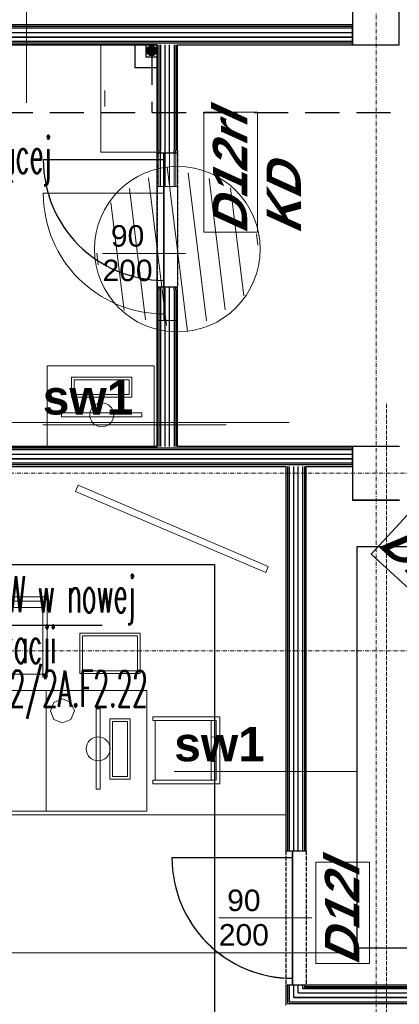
# Model space of a CAD drawing. Header units: millimetres. Extents: x -8642 to 28269, y -6609 to 3701.
# Tile 92 of 256: x 454 to 737, y -2191 to -1456. Entities that reach past the tile are written whole.
import ezdxf
from ezdxf.enums import TextEntityAlignment as Align

# ---------------------------------------------------------------- set-up
doc = ezdxf.new("R2010")
doc.units = ezdxf.units.MM
doc.header["$LTSCALE"] = 1000
doc.header["$MEASUREMENT"] = 0
for name, pattern in [('DASHED', [19.05, 12.7, -6.35]), ('rzut 1 pietra$0$ArchiTECH.PC 1. Line Type', [0.004, 0.003, -0.001]), ('rzut 1 pietra$0$ArchiTECH.PC 5. Line Type', [0.0053, 0.003, -0.001, 0.0003, -0.001]), ('rzut 1 pietra$0$ArchiTECH.PC Solid Line Type', [0]), ('SUFIT_1 PIETRO$0$ArchiTECH.PC 1. Line Type', [0.004, 0.003, -0.001]), ('SUFIT_1 PIETRO$0$ArchiTECH.PC Solid Line Type', [0])]:
    doc.linetypes.add(name, pattern=pattern)
doc.layers.add('_Etap_4_opis', color=7, linetype='Continuous', lineweight=30)
doc.layers.add('IS_ARCH', color=254, linetype='Continuous', lineweight=18)
for name, color, linetype in [('IS_UWAGI', 254, 'Continuous'), ('IS_WK_KAN_SKROPLINY', 254, 'DASHED'), ('SUFIT_1 PIETRO$0$ELEM KONSTRUKCJI - inwent', 254, 'Continuous'), ('SUFIT_1 PIETRO$0$sciany projektowane', 254, 'Continuous'), ('SUFIT_1 PIETRO$0$TYP SUFITÓW_NOWYCH', 254, 'Continuous')]:
    doc.layers.add(name, color=color, linetype=linetype)
doc.styles.add('romans1', font='simplex.shx', dxfattribs={"width": 0.8})
doc.styles.add('rzut 1 pietra$0$ArchiTECHStyle1', font='arial.ttf', dxfattribs={"height": 0.16})
doc.styles.add('rzut 1 pietra$0$ArchiTECHStyle3', font='arialbd.ttf', dxfattribs={"height": 0.192})
doc.styles.add('rzut 1 pietra$0$ArchiTECHStyle4', font='arialbi.ttf', dxfattribs={"oblique": 15, "height": 0.256})

msp = doc.modelspace()

# ---------------------------------------------------------------- hatches: boundary and pattern name
at = {"layer": 'IS_WK_KAN_SKROPLINY', "linetype": 'ByBlock', "lineweight": 30, "ltscale": 3}
msp.add_hatch(color=256, dxfattribs=at).paths.add_polyline_path([(556.42, -1479.18, 1), (548.92, -1479.18, 1)])

# ---------------------------------------------------------------- linework, layer by layer
at = {"layer": '_Etap_4_opis'}
msp.add_line((387.84, -1907.77), (515.73, -1907.77), dxfattribs=at)
at = {"layer": 'IS_ARCH', "linetype": 'rzut 1 pietra$0$ArchiTECH.PC 5. Line Type'}
for p, q in [((720, 773.48), (720, -3884.07)), ((-3581.18, -1794.43), (2008.7, -1794.43)), ((-3581.18, -1927), (2008.7, -1927))]:
    msp.add_line(p, q, dxfattribs=at)
at = {"layer": 'IS_ARCH', "linetype": 'rzut 1 pietra$0$ArchiTECH.PC Solid Line Type'}
for p, q in [((459.32, -1517.97), (459.32, -1381.22)), ((702.41, -1414.75), (702.41, -1474.75)), ((737.35, -1474.75), (737.35, -1414.75)), ((702.41, -1459.75), (133.8, -1459.75)), ((702.41, -1461), (133.8, -1461)), ((702.41, -1474.75), (702.41, -1459.75)), ((702.41, -1462.25), (133.8, -1462.25)), ((133.8, -1465.58), (702.41, -1465.58)), ((133.8, -1468.92), (702.41, -1468.92)), ((702.41, -1472.25), (133.8, -1472.25)), ((702.41, -1473.5), (133.8, -1473.5)), ((133.8, -1474.75), (556.8, -1474.75)), ((514.8, -1554.75), (514.8, -1474.75)), ((514.8, -1474.75), (556.8, -1474.75)), ((556.8, -1474.75), (556.8, -1578.51)), ((556.8, -1474.75), (556.8, -1554.75)), ((556.8, -1474.75), (556.8, -1474.75)), ((558.05, -1474.75), (558.05, -1578.51)), ((559.3, -1474.75), (559.3, -1578.51)), ((562.63, -1578.51), (562.63, -1474.75)), ((565.97, -1578.51), (565.97, -1474.75)), ((569.3, -1474.75), (569.3, -1578.51)), ((570.55, -1474.75), (570.55, -1578.51)), ((571.8, -1578.51), (571.8, -1474.75)), ((571.8, -1474.75), (702.41, -1474.75)), ((702.41, -1474.75), (737.35, -1474.75)), ((517.8, -1508.75), (517.8, -1520.75)), ((591.6, -1614.54), (591.6, -1524.97)), ((591.6, -1524.97), (631.6, -1524.97)), ((631.6, -1524.97), (631.6, -1614.54)), ((556.8, -1554.75), (514.8, -1554.75)), ((564.3, -1565.93), (579.3, -1688.58)), ((593.43, -1680.59), (579.94, -1570.28)), ((563.66, -1684.24), (550.17, -1573.92)), ((556.8, -1580.51), (556.8, -1578.51)), ((556.8, -1580.51), (556.8, -1578.51)), ((558.05, -1580.51), (558.05, -1578.51)), ((559.3, -1580.51), (559.3, -1578.51)), ((562.63, -1580.51), (562.63, -1578.51)), ((565.97, -1580.51), (565.97, -1578.51)), ((569.3, -1580.51), (569.3, -1578.51)), ((570.55, -1580.51), (570.55, -1578.51)), ((571.8, -1578.51), (571.8, -1580.51)), ((607.57, -1672.61), (595.59, -1574.62)), ((561.8, -1585.51), (471.8, -1585.51)), ((548.01, -1679.89), (536.03, -1581.91)), ((558.05, -1580.51), (556.8, -1580.51)), ((559.3, -1580.51), (558.05, -1580.51)), ((561.8, -1580.51), (559.3, -1580.51)), ((569.3, -1580.51), (561.8, -1580.51)), ((561.8, -1580.51), (561.8, -1680.51)), ((561.8, -1680.51), (561.8, -1580.51)), ((561.8, -1580.51), (561.8, -1680.51)), ((570.55, -1580.51), (569.3, -1580.51)), ((571.8, -1580.51), (570.55, -1580.51)), ((621.39, -1662.01), (611.55, -1581.58)), ((532.05, -1672.94), (522.21, -1592.5)), ((631.6, -1614.54), (591.6, -1614.54)), ((631.88, -1624.24), (630.83, -1615.7)), ((512.77, -1638.81), (511.72, -1630.27)), ((577.89, -1630.51), (516.03, -1630.51)), ((558.05, -1680.51), (556.8, -1680.51)), ((556.8, -1680.51), (556.8, -1682.51)), ((556.8, -1682.51), (556.8, -1680.51)), ((559.3, -1680.51), (558.05, -1680.51)), ((558.05, -1682.51), (558.05, -1680.51)), ((561.8, -1680.51), (559.3, -1680.51)), ((559.3, -1682.51), (559.3, -1680.51)), ((569.3, -1680.51), (561.8, -1680.51)), ((562.63, -1682.51), (562.63, -1680.51)), ((565.97, -1682.51), (565.97, -1680.51)), ((570.55, -1680.51), (569.3, -1680.51)), ((569.3, -1682.51), (569.3, -1680.51)), ((571.8, -1680.51), (570.55, -1680.51)), ((570.55, -1682.51), (570.55, -1680.51)), ((571.8, -1682.51), (571.8, -1680.51)), ((556.8, -1682.51), (556.8, -1774.35)), ((558.05, -1682.51), (558.05, -1774.35)), ((559.3, -1682.51), (559.3, -1774.35)), ((562.63, -1774.35), (562.63, -1682.51)), ((565.97, -1774.35), (565.97, -1682.51)), ((569.3, -1682.51), (569.3, -1774.35)), ((570.55, -1682.51), (570.55, -1774.35)), ((571.8, -1774.35), (571.8, -1682.51)), ((554.58, -1714.35), (474.58, -1714.35)), ((474.58, -1714.35), (474.58, -1774.35)), ((554.58, -1774.35), (554.58, -1714.35)), ((537.9, -1722.77), (492.9, -1722.77)), ((492.9, -1722.77), (492.9, -1737.77)), ((494.9, -1735.77), (494.9, -1724.77)), ((494.9, -1724.77), (535.9, -1724.77)), ((535.9, -1724.77), (535.9, -1735.77)), ((537.9, -1737.77), (537.9, -1722.77)), ((492.9, -1737.77), (537.9, -1737.77)), ((535.9, -1735.77), (494.9, -1735.77)), ((545.4, -1749.36), (485.4, -1749.36)), ((485.4, -1749.36), (485.4, -1752.36)), ((485.4, -1752.36), (545.4, -1752.36)), ((545.4, -1752.36), (545.4, -1749.36)), ((-173.95, -1756.5), (655.23, -1756.5)), ((608.13, -1758.28), (471.38, -1758.28)), ((556.8, -1774.35), (135.8, -1774.35)), ((702.41, -1775.6), (135.8, -1775.6)), ((702.41, -1776.85), (135.8, -1776.85)), ((474.58, -1774.35), (554.58, -1774.35)), ((702.41, -1774.35), (571.8, -1774.35)), ((702.41, -1789.35), (702.41, -1774.35)), ((737.43, -1774.35), (702.41, -1774.35)), ((702.41, -1774.35), (702.41, -1814.35)), ((135.8, -1780.18), (702.41, -1780.18)), ((135.8, -1783.51), (702.41, -1783.51)), ((702.41, -1786.85), (135.8, -1786.85)), ((702.41, -1788.1), (135.8, -1788.1)), ((135.8, -1789.35), (652.78, -1789.35)), ((652.78, -1789.35), (652.78, -2076.23)), ((654.03, -1789.35), (654.03, -2076.23)), ((655.28, -1789.35), (655.28, -2076.23)), ((658.61, -2076.23), (658.61, -1789.35)), ((661.94, -2076.23), (661.94, -1789.35)), ((665.28, -1789.35), (665.28, -2076.23)), ((666.53, -1789.35), (666.53, -2076.23)), ((667.78, -2076.23), (667.78, -1789.35)), ((667.78, -1789.35), (702.41, -1789.35)), ((497.72, -1803.43), (495.76, -1808.03)), ((497.72, -1803.43), (495.76, -1808.03)), ((639.65, -1863.89), (497.72, -1803.43)), ((639.65, -1863.89), (497.72, -1803.43)), ((495.76, -1808.03), (637.69, -1868.49)), ((495.76, -1808.03), (637.69, -1868.49)), ((702.41, -1814.35), (737.43, -1814.35)), ((716.5, -1854.84), (743.58, -1825.4)), ((772.18, -1906.04), (716.5, -1854.84)), ((637.69, -1868.49), (639.65, -1863.89)), ((637.69, -1868.49), (639.65, -1863.89)), ((414.65, -1886.6), (474.65, -1886.6)), ((474.65, -1886.6), (474.65, -1946.6)), ((417.81, -1894.56), (471.38, -1894.56)), ((471.38, -1889.87), (417.92, -1889.87)), ((454.58, -1894.56), (454.58, -1889.87)), ((471.38, -1946.6), (471.38, -1889.87)), ((499.13, -1913.77), (544.13, -1913.77)), ((499.13, -1943.77), (499.13, -1913.77)), ((501.13, -1915.77), (501.13, -1941.77)), ((542.13, -1915.77), (501.13, -1915.77)), ((542.13, -1941.77), (542.13, -1915.77)), ((544.13, -1913.77), (544.13, -1943.77)), ((417.92, -1944.42), (471.38, -1944.42)), ((474.65, -1946.6), (471.38, -1946.6)), ((544.13, -1943.77), (499.13, -1943.77)), ((501.13, -1941.77), (542.13, -1941.77)), ((473.93, -1956.5), (38.93, -1956.5)), ((548.93, -1956.5), (473.93, -1956.5)), ((473.93, -1956.5), (473.93, -2046.5)), ((473.93, -2046.5), (473.93, -1956.5)), ((548.93, -2046.5), (548.93, -1956.5)), ((479.75, -1965.38), (477.12, -1971.71)), ((486.08, -1962.76), (479.75, -1965.38)), ((492.41, -1965.38), (486.08, -1962.76)), ((495.04, -1971.71), (492.41, -1965.38)), ((477.12, -1971.71), (479.75, -1978.05)), ((492.41, -1978.05), (495.04, -1971.71)), ((511.18, -2030.09), (511.18, -1970.09)), ((511.18, -1970.09), (514.18, -1970.09)), ((514.18, -1970.09), (514.18, -2030.09)), ((553.53, -1976.13), (603.53, -1976.13)), ((553.53, -1978.85), (553.53, -1976.13)), ((603.53, -1976.13), (603.53, -2026.13)), ((479.75, -1978.05), (486.08, -1980.67)), ((486.08, -1980.67), (492.41, -1978.05)), ((486.08, -1980.67), (486.08, -1980.67)), ((521.51, -2022.59), (521.51, -1977.59)), ((521.51, -1977.59), (536.51, -1977.59)), ((534.51, -1979.59), (523.51, -1979.59)), ((523.51, -1979.59), (523.51, -2020.59)), ((534.51, -2020.59), (534.51, -1979.59)), ((536.51, -1977.59), (536.51, -2022.59)), ((600.81, -1978.85), (553.53, -1978.85)), ((555.35, -1978.85), (555.35, -2023.4)), ((596.9, -1978.76), (596.9, -2023.4)), ((600.81, -2023.4), (600.81, -1978.85)), ((600.81, -1991.22), (596.9, -1991.13)), ((596.9, -2009.4), (600.81, -2009.4)), ((706.21, -2017), (569.46, -2017)), ((536.51, -2022.59), (521.51, -2022.59)), ((523.51, -2020.59), (534.51, -2020.59)), ((553.53, -2026.13), (553.53, -2023.4)), ((553.53, -2023.4), (600.81, -2023.4)), ((603.53, -2026.13), (553.53, -2026.13)), ((514.18, -2030.09), (511.18, -2030.09)), ((-62.5, -2049.35), (652.78, -2049.35)), ((38.93, -2046.5), (473.93, -2046.5)), ((473.93, -2046.5), (548.93, -2046.5)), ((654.03, -2076.23), (652.78, -2076.23)), ((655.28, -2076.23), (654.03, -2076.23)), ((657.78, -2076.23), (655.28, -2076.23)), ((665.28, -2076.23), (657.78, -2076.23)), ((657.78, -2076.23), (657.78, -2176.23)), ((657.78, -2176.23), (657.78, -2076.23)), ((657.78, -2076.23), (657.78, -2176.23)), ((666.53, -2076.23), (665.28, -2076.23)), ((667.78, -2076.23), (666.53, -2076.23)), ((657.78, -2081.23), (567.78, -2081.23)), ((675.15, -2160.19), (675.15, -2084.55)), ((675.15, -2084.55), (715.15, -2084.55)), ((715.15, -2084.55), (715.15, -2160.19)), ((672.14, -2126.23), (602.78, -2126.23)), ((-173.95, -2152.14), (692, -2152.14)), ((715.15, -2160.19), (675.15, -2160.19)), ((652.78, -2176.23), (652.78, -2191.23)), ((654.03, -2176.23), (652.78, -2176.23)), ((654.03, -2176.23), (654.03, -2189.98)), ((655.28, -2176.23), (654.03, -2176.23)), ((655.28, -2176.23), (655.28, -2188.73)), ((657.78, -2176.23), (655.28, -2176.23)), ((665.28, -2176.23), (657.78, -2176.23)), ((658.61, -2185.4), (658.61, -2176.23)), ((661.94, -2182.07), (661.94, -2176.23)), ((665.28, -2176.23), (665.28, -2178.73)), ((666.53, -2176.23), (665.28, -2176.23)), ((665.28, -2178.73), (815.28, -2178.73)), ((666.53, -2176.23), (666.53, -2177.48)), ((667.78, -2176.23), (666.53, -2176.23)), ((666.53, -2177.48), (814.03, -2177.48)), ((812.78, -2176.23), (667.78, -2176.23)), ((655.28, -2188.73), (825.28, -2188.73)), ((658.61, -2185.4), (821.94, -2185.4)), ((661.94, -2182.07), (818.61, -2182.07)), ((654.03, -2189.98), (826.53, -2189.98))]:
    msp.add_line(p, q, dxfattribs=at)
at = {"layer": 'IS_ARCH', "linetype": 'rzut 1 pietra$0$ArchiTECH.PC 1. Line Type'}
for p, q in [((556.8, -1580.51), (556.8, -1680.51)), ((571.8, -1580.51), (571.8, -1680.51)), ((727.9, -1742.56), (727.9, -3584.83)), ((652.78, -2076.23), (652.78, -2176.23)), ((667.78, -2076.23), (667.78, -2176.23))]:
    msp.add_line(p, q, dxfattribs=at)
at = {"layer": 'IS_ARCH', "linetype": 'rzut 1 pietra$0$ArchiTECH.PC Solid Line Type'}
for centre, radius in [((571.8, -1627.26), 61.78), ((515.4, -1750.86), 8.96), ((512.68, -2000.09), 8.96)]:
    msp.add_circle(centre, radius, dxfattribs=at)
for centre in [(561.8, -1585.51), (657.78, -2081.23)]:
    msp.add_arc(centre, 90, 180, 270, dxfattribs=at)
at = {"layer": 'IS_UWAGI'}
for points in [[(540.17, -1474.75), (540.17, -1491.68), (556.8, -1491.68)], [(548.17, -1474.75), (548.17, -1483.68), (556.8, -1483.68)]]:
    msp.add_lwpolyline(points, dxfattribs=at)
at = {"layer": 'IS_WK_KAN_SKROPLINY', "lineweight": 30, "ltscale": 0.002}
for points in [[(552.67, -1479.18), (552.67, -1525.17)], [(248.15, -1594.75), (248.15, -1525.17), (965.79, -1525.17)]]:
    msp.add_lwpolyline(points, dxfattribs=at)
at = {"layer": 'IS_WK_KAN_SKROPLINY', "linetype": 'ByBlock', "lineweight": 30, "ltscale": 3}
msp.add_circle((552.67, -1479.18), 3.75, dxfattribs=at)
at = {"layer": 'SUFIT_1 PIETRO$0$ELEM KONSTRUKCJI - inwent', "linetype": 'SUFIT_1 PIETRO$0$ArchiTECH.PC Solid Line Type'}
for p, q in [((702.41, -1414.83), (702.41, -1474.83)), ((737.35, -1474.83), (737.35, -1414.83)), ((702.41, -1474.83), (737.35, -1474.83)), ((737.43, -1774.43), (702.41, -1774.43)), ((702.41, -1774.43), (702.41, -1814.43)), ((702.41, -1814.43), (737.43, -1814.43))]:
    msp.add_line(p, q, dxfattribs=at)
at = {"layer": 'SUFIT_1 PIETRO$0$sciany projektowane', "linetype": 'SUFIT_1 PIETRO$0$ArchiTECH.PC Solid Line Type'}
for p, q in [((702.41, -1459.83), (133.8, -1459.83)), ((702.41, -1461.08), (133.8, -1461.08)), ((702.41, -1474.83), (702.41, -1459.83)), ((702.41, -1462.33), (133.8, -1462.33)), ((133.8, -1465.67), (702.41, -1465.67)), ((133.8, -1469), (702.41, -1469)), ((702.41, -1472.33), (133.8, -1472.33)), ((702.41, -1473.58), (133.8, -1473.58)), ((133.8, -1474.83), (556.8, -1474.83)), ((556.8, -1474.83), (556.8, -1553.53)), ((558.05, -1474.83), (558.05, -1553.53)), ((559.3, -1474.83), (559.3, -1553.53)), ((562.63, -1553.53), (562.63, -1474.83)), ((565.97, -1553.53), (565.97, -1474.83)), ((569.3, -1474.83), (569.3, -1553.53)), ((570.55, -1474.83), (570.55, -1553.53)), ((571.8, -1474.83), (702.41, -1474.83)), ((571.8, -1553.53), (571.8, -1474.83)), ((556.8, -1555.53), (556.8, -1553.53)), ((556.8, -1555.53), (556.8, -1553.53)), ((558.05, -1555.53), (556.8, -1555.53)), ((558.05, -1555.53), (558.05, -1553.53)), ((559.3, -1555.53), (558.05, -1555.53)), ((559.3, -1555.53), (559.3, -1553.53)), ((561.8, -1555.53), (559.3, -1555.53)), ((569.3, -1555.53), (561.8, -1555.53)), ((561.8, -1555.53), (561.8, -1655.53)), ((561.8, -1655.53), (561.8, -1555.53)), ((561.8, -1555.53), (561.8, -1655.53)), ((562.63, -1555.53), (562.63, -1553.53)), ((565.97, -1555.53), (565.97, -1553.53)), ((569.3, -1555.53), (569.3, -1553.53)), ((570.55, -1555.53), (569.3, -1555.53)), ((570.55, -1555.53), (570.55, -1553.53)), ((571.8, -1555.53), (570.55, -1555.53)), ((571.8, -1553.53), (571.8, -1555.53)), ((561.8, -1560.53), (471.8, -1560.53)), ((558.05, -1655.53), (556.8, -1655.53)), ((556.8, -1655.53), (556.8, -1657.53)), ((556.8, -1657.53), (556.8, -1655.53)), ((556.8, -1657.53), (556.8, -1774.43)), ((559.3, -1655.53), (558.05, -1655.53)), ((558.05, -1657.53), (558.05, -1655.53)), ((558.05, -1657.53), (558.05, -1774.43)), ((561.8, -1655.53), (559.3, -1655.53)), ((559.3, -1657.53), (559.3, -1655.53)), ((559.3, -1657.53), (559.3, -1774.43)), ((569.3, -1655.53), (561.8, -1655.53)), ((562.63, -1657.53), (562.63, -1655.53)), ((562.63, -1774.43), (562.63, -1657.53)), ((565.97, -1657.53), (565.97, -1655.53)), ((565.97, -1774.43), (565.97, -1657.53)), ((570.55, -1655.53), (569.3, -1655.53)), ((569.3, -1657.53), (569.3, -1655.53)), ((569.3, -1657.53), (569.3, -1774.43)), ((571.8, -1655.53), (570.55, -1655.53)), ((570.55, -1657.53), (570.55, -1655.53)), ((570.55, -1657.53), (570.55, -1774.43)), ((571.8, -1657.53), (571.8, -1655.53)), ((571.8, -1774.43), (571.8, -1657.53)), ((556.8, -1774.43), (135.8, -1774.43)), ((702.41, -1775.68), (135.8, -1775.68)), ((702.41, -1776.93), (135.8, -1776.93)), ((702.41, -1774.43), (571.8, -1774.43)), ((702.41, -1789.43), (702.41, -1774.43)), ((135.8, -1780.26), (702.41, -1780.26)), ((135.8, -1783.6), (702.41, -1783.6)), ((702.41, -1786.93), (135.8, -1786.93)), ((702.41, -1788.18), (135.8, -1788.18)), ((135.8, -1789.43), (652.78, -1789.43)), ((652.78, -1789.43), (652.78, -2076.32)), ((654.03, -1789.43), (654.03, -2076.32)), ((655.28, -1789.43), (655.28, -2076.32)), ((658.61, -2076.32), (658.61, -1789.43)), ((661.94, -2076.32), (661.94, -1789.43)), ((665.28, -1789.43), (665.28, -2076.32)), ((666.53, -1789.43), (666.53, -2076.32)), ((667.78, -1789.43), (702.41, -1789.43)), ((667.78, -2076.32), (667.78, -1789.43)), ((654.03, -2076.32), (652.78, -2076.32)), ((655.28, -2076.32), (654.03, -2076.32)), ((657.78, -2076.32), (655.28, -2076.32)), ((665.28, -2076.32), (657.78, -2076.32)), ((657.78, -2076.32), (657.78, -2176.32)), ((657.78, -2176.32), (657.78, -2076.32)), ((657.78, -2076.32), (657.78, -2176.32)), ((666.53, -2076.32), (665.28, -2076.32)), ((667.78, -2076.32), (666.53, -2076.32)), ((657.78, -2081.32), (567.78, -2081.32)), ((652.78, -2176.32), (652.78, -2191.32)), ((654.03, -2176.32), (652.78, -2176.32)), ((654.03, -2176.32), (654.03, -2190.07)), ((655.28, -2176.32), (654.03, -2176.32)), ((655.28, -2176.32), (655.28, -2188.82)), ((657.78, -2176.32), (655.28, -2176.32)), ((665.28, -2176.32), (657.78, -2176.32)), ((658.61, -2185.48), (658.61, -2176.32)), ((661.94, -2182.15), (661.94, -2176.32)), ((665.28, -2176.32), (665.28, -2178.82)), ((666.53, -2176.32), (665.28, -2176.32)), ((665.28, -2178.82), (815.28, -2178.82)), ((666.53, -2176.32), (666.53, -2177.57)), ((667.78, -2176.32), (666.53, -2176.32)), ((666.53, -2177.57), (814.03, -2177.57)), ((812.78, -2176.32), (667.78, -2176.32)), ((655.28, -2188.82), (825.28, -2188.82)), ((658.61, -2185.48), (821.94, -2185.48)), ((661.94, -2182.15), (818.61, -2182.15)), ((654.03, -2190.07), (826.53, -2190.07))]:
    msp.add_line(p, q, dxfattribs=at)
at = {"layer": 'SUFIT_1 PIETRO$0$sciany projektowane', "linetype": 'SUFIT_1 PIETRO$0$ArchiTECH.PC 1. Line Type'}
for p, q in [((556.8, -1555.53), (556.8, -1655.53)), ((571.8, -1555.53), (571.8, -1655.53)), ((652.78, -2076.32), (652.78, -2176.32)), ((667.78, -2076.32), (667.78, -2176.32))]:
    msp.add_line(p, q, dxfattribs=at)
at = {"layer": 'SUFIT_1 PIETRO$0$sciany projektowane', "linetype": 'SUFIT_1 PIETRO$0$ArchiTECH.PC Solid Line Type'}
for centre in [(561.8, -1560.53), (657.78, -2081.32)]:
    msp.add_arc(centre, 90, 180, 270, dxfattribs=at)
at = {"layer": 'SUFIT_1 PIETRO$0$TYP SUFITÓW_NOWYCH', "linetype": 'SUFIT_1 PIETRO$0$ArchiTECH.PC Solid Line Type'}
for p, q in [((702.41, -1414.83), (702.41, -1459.83)), ((702.41, -1459.83), (17.41, -1459.83)), ((556.8, -1474.83), (-17.51, -1474.83)), ((556.8, -1774.43), (556.8, -1474.83)), ((-17.51, -1774.43), (556.8, -1774.43)), ((705.92, -1849.01), (765.92, -1849.01)), ((705.92, -2148.88), (705.92, -1849.01)), ((59.41, -1862.58), (599.41, -1862.58)), ((599.41, -1862.58), (599.41, -3122.58)), ((765.92, -2148.88), (705.92, -2148.88))]:
    msp.add_line(p, q, dxfattribs=at)

# ---------------------------------------------------------------- texts
at = {"layer": '_Etap_4_opis', "style": 'romans1', "width": 0.5}
for s, p in [('proj.JW w istniejącej', (291.46, -1570.36)), ('proj.JW w nowej', (394.06, -1898.11)), ('lokalizacji', (394.06, -1935.94)), ('obw.R2/2A.F2.22', (394.06, -1968.55))]:
    msp.add_text(s, height=27, rotation=359.91893, dxfattribs=at).set_placement(p)
at = {"layer": 'IS_ARCH', "style": 'rzut 1 pietra$0$ArchiTECHStyle4', "oblique": 15}
for s, rotation, p in [('D12rl', 90, (631.6, -1614.54)), ('KD', 90, (671.6, -1614.54)), ('D12l', 317.4, (716.5, -1854.84)), ('D12l', 90, (715.15, -2160.19))]:
    msp.add_text(s, height=25.6, rotation=rotation, dxfattribs=at).set_placement(p, align=Align.BOTTOM_LEFT)
at = {"layer": 'IS_ARCH'}
for s, height, style, p in [('90', 16, 'rzut 1 pietra$0$ArchiTECHStyle1', (522.25, -1630.14)), ('200', 16, 'rzut 1 pietra$0$ArchiTECHStyle1', (516.03, -1655.87)), ('sw1', 25.6, 'rzut 1 pietra$0$ArchiTECHStyle3', (471.38, -1758.28)), ('sw1', 25.6, 'rzut 1 pietra$0$ArchiTECHStyle3', (569.46, -2017)), ('90', 16, 'rzut 1 pietra$0$ArchiTECHStyle1', (609, -2125.87)), ('200', 16, 'rzut 1 pietra$0$ArchiTECHStyle1', (602.78, -2151.6))]:
    msp.add_text(s, height=height, dxfattribs=dict(at, style=style)).set_placement(p, align=Align.BOTTOM_LEFT)

doc.saveas('drawing.dxf')
